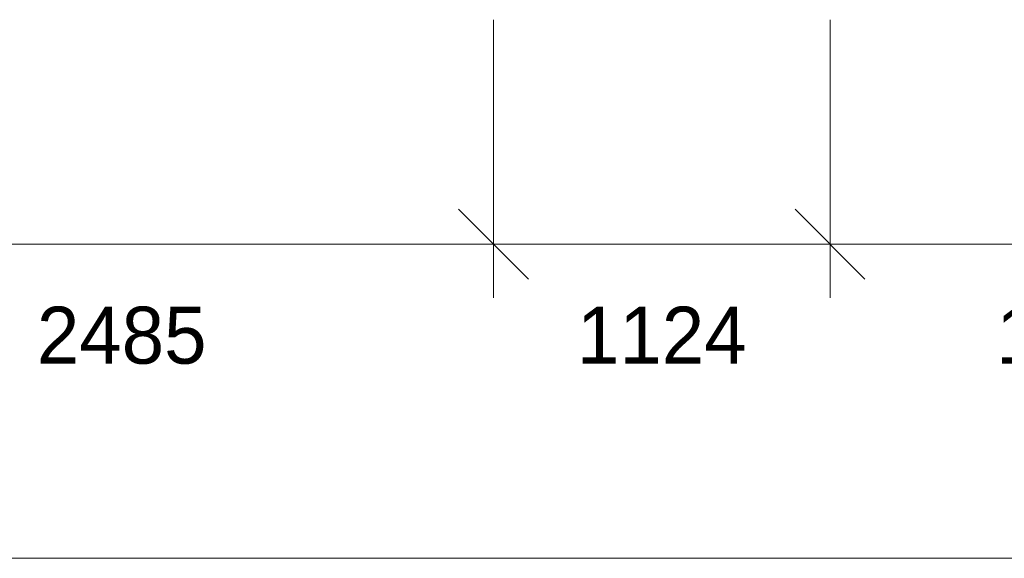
# Model space of a CAD drawing. Header units: millimetres. Extents: x -34902 to 4183, y -5139 to 9807.
# Tile 30 of 250: x -9818 to -6529, y -2052 to -252. Entities that reach past the tile are written whole.
import ezdxf
from ezdxf.enums import TextEntityAlignment as Align

# ---------------------------------------------------------------- set-up
doc = ezdxf.new("R2010")
doc.units = ezdxf.units.MM
doc.layers.add('LINE-INK', color=7, linetype='Continuous')
doc.layers.add('TEXT-INK', color=7, linetype='Continuous')

msp = doc.modelspace()

# ---------------------------------------------------------------- linework, layer by layer
at = {"layer": 'LINE-INK', "lineweight": 5}
for p, q in [((-8235, -251.6), (-8235, -1181.6)), ((-7111, -251.6), (-7111, -1181.6)), ((-8351.7, -884.9), (-8118.3, -1118.3)), ((-7227.7, -884.9), (-6994.3, -1118.3)), ((-33166, -1001.6), (35, -1001.6)), ((-33252, -2051.6), (121, -2051.6))]:
    msp.add_line(p, q, dxfattribs=at)

# ---------------------------------------------------------------- texts
at = {"layer": 'TEXT-INK'}
for s, p in [('2485', (-9477.5, -1401.2)), ('1124', (-7673, -1401.2)), ('1678', (-6272, -1401.2))]:
    msp.add_text(s, height=190.5, dxfattribs=at).set_placement(p, align=Align.CENTER)

doc.saveas('drawing.dxf')
